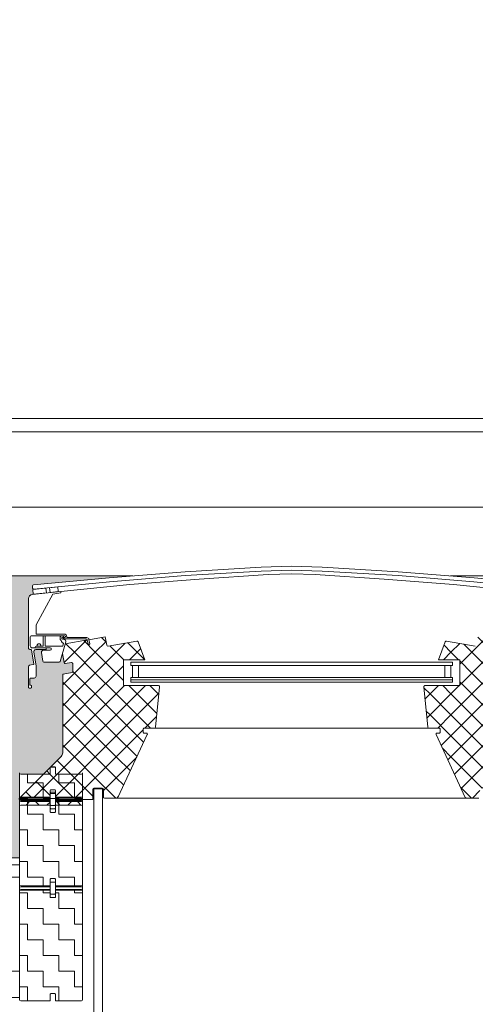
# Model space of a CAD drawing. Header units: metres. Extents: x 1316.5 to 1415.3, y -94.1 to -52.
# Tile 213 of 256: x 1374.1 to 1374.8, y -58.4 to -57. Entities that reach past the tile are written whole.
import ezdxf

# ---------------------------------------------------------------- set-up
doc = ezdxf.new("R2010")
doc.units = ezdxf.units.M
doc.header["$PDMODE"] = 65
doc.linetypes.add('AUSGEZOGEN', pattern=[0])
for name, color, linetype, lineweight in [('XR$11$Ansicht', 1, 'AUSGEZOGEN', 50), ('XR$11$Aufkantung', 4, 'AUSGEZOGEN', 13), ('XR$11$Design', 4, 'AUSGEZOGEN', 13), ('XR$11$Legende', 4, 'AUSGEZOGEN', 13), ('XR$11$Muster', 4, 'AUSGEZOGEN', 13), ('XR$11$Wand', 1, 'AUSGEZOGEN', 50), ('XR$12$Maßlinie 1_50', 7, 'AUSGEZOGEN', 25), ('XR$13$Muster', 4, 'AUSGEZOGEN', 13), ('XR$13$STANDARD_1', 7, 'AUSGEZOGEN', 25)]:
    doc.layers.add(name, color=color, linetype=linetype, lineweight=lineweight)
doc.styles.add('ARIAL', font='arial.ttf')
doc.dimstyles.new('DIMSTYLE_54', dxfattribs={"dimtxt": 0.125, "dimasz": 0.15, "dimexe": 0, "dimexo": 0, "dimgap": 0.0625, "dimtad": 2, "dimrnd": 0.005, "dimzin": 4, "dimdsep": 46, "dimtxsty": 'ARIAL', "dimblk1": 'ALL_ML_KREIS', "dimblk2": 'ALL_ML_KREIS', "dimsah": 1, "dimcen": 0, "dimclrd": 3, "dimclre": 3, "dimclrt": 3, "dimadec": 0, "dimazin": 0, "dimtfac": 1, "dimtdec": 0, "dimtix": 1, "dimtmove": 2, "dimatfit": 3, "dimfxl": 0, "dimtzin": 0, "dimlwd": 0, "dimlwe": 25, "dimarcsym": 0})
pattern_1 = [(0, (0.045, 0.045), (0.0225, 0.0225), [0.0225, -0.0225]), (90, (0.045, 0.045), (-0.0225, 0.0225), [0.0225, -0.0225])]
pattern_2 = [(0, (0.135, 0.135), (0.0675, 0.0675), [0.0675, -0.0675]), (90, (0.135, 0.135), (-0.0675, 0.0675), [0.0675, -0.0675])]

# ---------------------------------------------------------------- blocks, each defined once
blk = doc.blocks.new('MUSTER_3')
at = {"layer": 'XR$11$Muster', "color": 52, "linetype": 'AUSGEZOGEN', "lineweight": 13, "transparency": 33554687}
for p, q in [((1374.78, -57.93), (1374.7999, -57.9101)), ((1374.81, -57.93), (1374.7887, -57.9087)), ((1374.81, -57.93), (1374.8255, -57.9145)), ((1374.84, -57.93), (1374.8243, -57.9143)), ((1374.75, -57.93), (1374.74, -57.92)), ((1374.75, -57.93), (1374.7625, -57.9175)), ((1374.78, -57.93), (1374.7686, -57.9186)), ((1374.84, -57.93), (1374.8476, -57.9224)), ((1374.7391, -57.9409), (1374.75, -57.93)), ((1374.7609, -57.9409), (1374.75, -57.93)), ((1374.7625, -57.9475), (1374.78, -57.93)), ((1374.78, -57.96), (1374.7625, -57.9426)), ((1374.78, -57.96), (1374.81, -57.93)), ((1374.81, -57.96), (1374.78, -57.93)), ((1374.81, -57.96), (1374.84, -57.93)), ((1374.8355, -57.9555), (1374.81, -57.93)), ((1374.849, -57.939), (1374.84, -57.93)), ((1374.75, -57.99), (1374.78, -57.96)), ((1374.78, -57.99), (1374.81, -57.96)), ((1374.81, -57.99), (1374.78, -57.96)), ((1374.81, -57.99), (1374.84, -57.96)), ((1374.84, -57.99), (1374.81, -57.96)), ((1374.8498, -57.9699), (1374.84, -57.96)), ((1374.72, -57.99), (1374.711, -57.9811)), ((1374.72, -57.99), (1374.7319, -57.9781)), ((1374.75, -57.99), (1374.7381, -57.9781)), ((1374.78, -57.99), (1374.7625, -57.9726)), ((1374.84, -57.99), (1374.8498, -57.9802)), ((1374.7127, -57.9973), (1374.72, -57.99)), ((1374.72, -58.02), (1374.75, -57.99)), ((1374.75, -58.02), (1374.72, -57.99)), ((1374.75, -58.02), (1374.78, -57.99)), ((1374.78, -58.02), (1374.75, -57.99)), ((1374.78, -58.02), (1374.81, -57.99)), ((1374.81, -58.02), (1374.78, -57.99)), ((1374.81, -58.02), (1374.84, -57.99)), ((1374.84, -58.02), (1374.81, -57.99)), ((1374.8498, -57.9999), (1374.84, -57.99)), ((1374.84, -58.02), (1374.8498, -58.0102)), ((1374.72, -58.02), (1374.7145, -58.0145)), ((1374.7155, -58.0245), (1374.72, -58.02)), ((1374.75, -58.05), (1374.72, -58.02)), ((1374.7309, -58.0391), (1374.75, -58.02)), ((1374.75, -58.05), (1374.78, -58.02)), ((1374.78, -58.05), (1374.75, -58.02)), ((1374.78, -58.05), (1374.81, -58.02)), ((1374.81, -58.05), (1374.78, -58.02)), ((1374.81, -58.05), (1374.84, -58.02)), ((1374.84, -58.05), (1374.81, -58.02)), ((1374.8498, -58.0299), (1374.84, -58.02)), ((1374.84, -58.05), (1374.8498, -58.0402)), ((1374.736, -58.064), (1374.75, -58.05)), ((1374.75, -58.08), (1374.78, -58.05)), ((1374.78, -58.08), (1374.75, -58.05)), ((1374.78, -58.08), (1374.81, -58.05)), ((1374.81, -58.08), (1374.78, -58.05)), ((1374.81, -58.08), (1374.84, -58.05)), ((1374.84, -58.08), (1374.81, -58.05)), ((1374.8498, -58.0599), (1374.84, -58.05)), ((1374.75, -58.08), (1374.7377, -58.0677)), ((1374.7455, -58.0845), (1374.75, -58.08)), ((1374.78, -58.11), (1374.75, -58.08)), ((1374.755, -58.105), (1374.78, -58.08)), ((1374.78, -58.11), (1374.81, -58.08)), ((1374.81, -58.11), (1374.78, -58.08)), ((1374.81, -58.11), (1374.84, -58.08)), ((1374.84, -58.11), (1374.81, -58.08)), ((1374.84, -58.08), (1374.8498, -58.0702)), ((1374.84, -58.11), (1374.8613, -58.0887)), ((1374.7645, -58.1255), (1374.78, -58.11)), ((1374.7949, -58.1249), (1374.78, -58.11)), ((1374.7951, -58.1249), (1374.81, -58.11)), ((1374.81, -58.14), (1374.84, -58.11)), ((1374.8393, -58.1393), (1374.81, -58.11)), ((1374.8609, -58.131), (1374.84, -58.11)), ((1374.87, -58.11), (1374.8763, -58.1038)), ((1374.8993, -58.1393), (1374.87, -58.11)), ((1374.7793, -58.1393), (1374.7637, -58.1237)), ((1374.8707, -58.1393), (1374.8912, -58.1189)), ((1374.7807, -58.1393), (1374.7915, -58.1285)), ((1374.81, -58.14), (1374.8065, -58.1366)), ((1374.8087, -58.1413), (1374.81, -58.14)), ((1374.8113, -58.1413), (1374.81, -58.14)), ((1374.8693, -58.1393), (1374.8677, -58.1377)), ((1374.9007, -58.1393), (1374.9061, -58.134)), ((1374.8307, -58.1493), (1374.8357, -58.1443)), ((1374.8357, -58.1443), (1374.8387, -58.1413)), ((1374.8443, -58.1443), (1374.8413, -58.1413)), ((1374.8493, -58.1493), (1374.8443, -58.1443)), ((1374.8793, -58.1493), (1374.8743, -58.1443)), ((1374.8957, -58.1443), (1374.8987, -58.1413)), ((1374.9043, -58.1443), (1374.9013, -58.1413))]:
    blk.add_line(p, q, dxfattribs=at)
for points in [[(1374.87, -58.11), (1374.8674, -58.1074), (1374.8674, -58.1074), (1374.865, -58.1051), (1374.865, -58.1051), (1374.84, -58.08)], [(1374.8407, -58.1393), (1374.8666, -58.1134), (1374.8666, -58.1134), (1374.87, -58.11)], [(1374.8601, -58.1499), (1374.8602, -58.1498), (1374.8602, -58.1498), (1374.8607, -58.1493)], [(1374.8677, -58.1423), (1374.868, -58.142), (1374.868, -58.142), (1374.8687, -58.1413)], [(1374.8743, -58.1443), (1374.8724, -58.1424), (1374.8724, -58.1424), (1374.8713, -58.1413)], [(1374.8907, -58.1493), (1374.8956, -58.1444), (1374.8956, -58.1444), (1374.8957, -58.1443)], [(1374.9093, -58.1493), (1374.9052, -58.1452), (1374.9052, -58.1452), (1374.9043, -58.1443)]]:
    blk.add_lwpolyline(points, dxfattribs=at)
blk = doc.blocks.new('MUSTER_5')
at = {"layer": 'XR$11$Muster', "color": 52, "linetype": 'AUSGEZOGEN', "lineweight": 13, "transparency": 33554687}
for p, q in [((1374.21, -57.93), (1374.2272, -57.9128)), ((1374.24, -57.93), (1374.2235, -57.9135)), ((1374.2556, -57.9156), (1374.249, -57.9091)), ((1374.21, -57.93), (1374.1979, -57.9179)), ((1374.24, -57.93), (1374.2554, -57.9146)), ((1374.27, -57.93), (1374.2609, -57.9209)), ((1374.27, -57.93), (1374.2829, -57.9171)), ((1374.3, -57.93), (1374.2865, -57.9165)), ((1374.3, -57.93), (1374.3049, -57.9251)), ((1374.1951, -57.9449), (1374.21, -57.93)), ((1374.21, -57.96), (1374.24, -57.93)), ((1374.24, -57.96), (1374.21, -57.93)), ((1374.24, -57.96), (1374.27, -57.93)), ((1374.27, -57.96), (1374.24, -57.93)), ((1374.2811, -57.9411), (1374.27, -57.93)), ((1374.2891, -57.9409), (1374.3, -57.93)), ((1374.3107, -57.9408), (1374.3, -57.93)), ((1374.27, -57.96), (1374.2805, -57.9495)), ((1374.1932, -57.9768), (1374.21, -57.96)), ((1374.21, -57.96), (1374.2076, -57.9576)), ((1374.21, -57.99), (1374.24, -57.96)), ((1374.24, -57.99), (1374.21, -57.96)), ((1374.24, -57.99), (1374.27, -57.96)), ((1374.27, -57.99), (1374.24, -57.96)), ((1374.2805, -57.9705), (1374.27, -57.96)), ((1374.21, -57.99), (1374.1932, -57.9732)), ((1374.27, -57.99), (1374.2819, -57.9781)), ((1374.3, -57.99), (1374.2881, -57.9781)), ((1374.3, -57.99), (1374.3119, -57.9781)), ((1374.33, -57.99), (1374.3181, -57.9781)), ((1374.1932, -58.0068), (1374.21, -57.99)), ((1374.21, -58.02), (1374.24, -57.99)), ((1374.24, -58.02), (1374.21, -57.99)), ((1374.24, -58.02), (1374.27, -57.99)), ((1374.27, -58.02), (1374.24, -57.99)), ((1374.27, -58.02), (1374.3, -57.99)), ((1374.3, -58.02), (1374.27, -57.99)), ((1374.3, -58.02), (1374.33, -57.99)), ((1374.3282, -58.0182), (1374.3, -57.99)), ((1374.33, -57.99), (1374.3312, -57.9888)), ((1374.331, -57.991), (1374.33, -57.99)), ((1374.21, -58.02), (1374.1932, -58.0032)), ((1374.1932, -58.0368), (1374.21, -58.02)), ((1374.21, -58.05), (1374.24, -58.02)), ((1374.24, -58.05), (1374.21, -58.02)), ((1374.24, -58.05), (1374.27, -58.02)), ((1374.27, -58.05), (1374.24, -58.02)), ((1374.27, -58.05), (1374.3, -58.02)), ((1374.3, -58.05), (1374.27, -58.02)), ((1374.3191, -58.0391), (1374.3, -58.02)), ((1374.3109, -58.0391), (1374.3278, -58.0222)), ((1374.21, -58.05), (1374.1932, -58.0332)), ((1374.3, -58.05), (1374.3088, -58.0412)), ((1374.1932, -58.0668), (1374.21, -58.05)), ((1374.21, -58.08), (1374.24, -58.05)), ((1374.24, -58.08), (1374.21, -58.05)), ((1374.24, -58.08), (1374.27, -58.05)), ((1374.27, -58.08), (1374.24, -58.05)), ((1374.27, -58.08), (1374.3, -58.05)), ((1374.2998, -58.0798), (1374.27, -58.05)), ((1374.3093, -58.0593), (1374.3, -58.05)), ((1374.21, -58.08), (1374.1932, -58.0632)), ((1374.18, -58.11), (1374.21, -58.08)), ((1374.21, -58.11), (1374.24, -58.08)), ((1374.24, -58.11), (1374.21, -58.08)), ((1374.24, -58.11), (1374.27, -58.08)), ((1374.27, -58.11), (1374.24, -58.08)), ((1374.2903, -58.1003), (1374.27, -58.08)), ((1374.27, -58.11), (1374.2994, -58.0806)), ((1374.21, -58.11), (1374.1853, -58.0853)), ((1374.1748, -58.1049), (1374.1703, -58.1003)), ((1374.2093, -58.1393), (1374.18, -58.11)), ((1374.1828, -58.1372), (1374.21, -58.11)), ((1374.2365, -58.1366), (1374.21, -58.11)), ((1374.2107, -58.1393), (1374.24, -58.11)), ((1374.2693, -58.1393), (1374.24, -58.11)), ((1374.2515, -58.1285), (1374.27, -58.11)), ((1374.2808, -58.1208), (1374.27, -58.11)), ((1374.1754, -58.1354), (1374.1554, -58.1154)), ((1374.1493, -58.1393), (1374.1405, -58.1305)), ((1374.2707, -58.1393), (1374.2734, -58.1366)), ((1374.1457, -58.1443), (1374.1487, -58.1413)), ((1374.1593, -58.1493), (1374.1543, -58.1443)), ((1374.1707, -58.1493), (1374.1752, -58.1449)), ((1374.1843, -58.1443), (1374.1828, -58.1428)), ((1374.1893, -58.1493), (1374.1843, -58.1443)), ((1374.2007, -58.1493), (1374.2057, -58.1443)), ((1374.2143, -58.1443), (1374.2113, -58.1413))]:
    blk.add_line(p, q, dxfattribs=at)
for points in [[(1374.1507, -58.1393), (1374.176, -58.114), (1374.176, -58.114), (1374.18, -58.11)], [(1374.18, -58.11), (1374.175, -58.1051), (1374.175, -58.1051)], [(1374.1407, -58.1493), (1374.1416, -58.1484), (1374.1416, -58.1484), (1374.1457, -58.1443), (1374.1457, -58.1443), (1374.1457, -58.1443)], [(1374.1543, -58.1443), (1374.1535, -58.1435), (1374.1535, -58.1435), (1374.1513, -58.1413)], [(1374.2057, -58.1443), (1374.2057, -58.1443), (1374.2057, -58.1443), (1374.2087, -58.1413)], [(1374.2193, -58.1493), (1374.2152, -58.1452), (1374.2152, -58.1452), (1374.2143, -58.1443)]]:
    blk.add_lwpolyline(points, dxfattribs=at)
blk = doc.blocks.new('ALL_ML_KREIS')
at = {"color": 0, "linetype": 'ByBlock', "lineweight": -2}
for p, q in [((0, -0.5), (0, 0.5)), ((-1, 0), (0.5, 0))]:
    blk.add_line(p, q, dxfattribs=at)
blk.add_circle((0, 0), 0.15, dxfattribs=at)
blk = doc.blocks.new('*D765')
at = {"layer": 'DEFPOINTS', "color": 3, "linetype": 'AUSGEZOGEN', "lineweight": 25, "transparency": 33554687}
for p in [(1361.1501, -55.5733), (1388.4801, -60.4577), (1361.1501, -64.661)]:
    blk.add_point(p, dxfattribs=at)
at = {"layer": 'XR$12$Maßlinie 1_50', "color": 3, "linetype": 'AUSGEZOGEN', "lineweight": -2, "transparency": 33554687}
for p, q in [((1361.1501, -64.361), (1361.1501, -64.661)), ((1388.4801, -64.361), (1388.4801, -64.661)), ((1361.1501, -64.661), (1388.4801, -64.661))]:
    blk.add_line(p, q, dxfattribs=at)
at = {"layer": 'XR$12$Maßlinie 1_50', "color": 3, "linetype": 'AUSGEZOGEN', "lineweight": 25, "transparency": 33554687, "xscale": 0.15, "yscale": 0.15, "zscale": 0.15, "rotation": 180}
blk.add_blockref('ALL_ML_KREIS', (1361.1501, -64.661), dxfattribs=at)
at = {"layer": 'XR$12$Maßlinie 1_50', "color": 3, "linetype": 'AUSGEZOGEN', "lineweight": 25, "transparency": 33554687, "xscale": 0.15, "yscale": 0.15, "zscale": 0.15}
blk.add_blockref('ALL_ML_KREIS', (1388.4801, -64.661), dxfattribs=at)
at = {"layer": 'XR$12$Maßlinie 1_50', "color": 3, "linetype": 'AUSGEZOGEN', "lineweight": 25, "transparency": 33554687, "insert": (1374.8194, -64.5463), "char_height": 0.125, "width": 0.625, "attachment_point": 5, "style": 'ARIAL'}
blk.add_mtext('\\A1;{\\A1;{27.33\\H0.082500;\\S^ ;}}', dxfattribs=at)
blk = doc.blocks.new('*D779')
at = {"layer": 'DEFPOINTS', "color": 3, "linetype": 'AUSGEZOGEN', "lineweight": 25, "transparency": 33554687}
for p in [(1377.9901, -58.286), (1373.2301, -58.6371), (1373.2301, -64.0607)]:
    blk.add_point(p, dxfattribs=at)
at = {"layer": 'XR$12$Maßlinie 1_50', "color": 3, "linetype": 'AUSGEZOGEN', "lineweight": -2, "transparency": 33554687}
for p, q in [((1373.2301, -63.7607), (1373.2301, -64.0607)), ((1377.9901, -63.7607), (1377.9901, -64.0607)), ((1373.2301, -64.0607), (1377.9901, -64.0607))]:
    blk.add_line(p, q, dxfattribs=at)
at = {"layer": 'XR$12$Maßlinie 1_50', "color": 3, "linetype": 'AUSGEZOGEN', "lineweight": 25, "transparency": 33554687, "xscale": 0.15, "yscale": 0.15, "zscale": 0.15, "rotation": 180}
blk.add_blockref('ALL_ML_KREIS', (1373.2301, -64.0607), dxfattribs=at)
at = {"layer": 'XR$12$Maßlinie 1_50', "color": 3, "linetype": 'AUSGEZOGEN', "lineweight": 25, "transparency": 33554687, "xscale": 0.15, "yscale": 0.15, "zscale": 0.15}
blk.add_blockref('ALL_ML_KREIS', (1377.9901, -64.0607), dxfattribs=at)
at = {"layer": 'XR$12$Maßlinie 1_50', "color": 3, "linetype": 'AUSGEZOGEN', "lineweight": 25, "transparency": 33554687, "insert": (1375.6192, -63.9461), "char_height": 0.125, "width": 0.5, "attachment_point": 5, "style": 'ARIAL'}
blk.add_mtext('\\A1;{\\A1;{4.76\\H0.082500;\\S^ ;}}', dxfattribs=at)

msp = doc.modelspace()

# ---------------------------------------------------------------- hatches: boundary and pattern name
at = {"layer": 'XR$11$Muster', "linetype": 'AUSGEZOGEN', "lineweight": 13, "transparency": 33554687}
h = msp.add_hatch(dxfattribs=at)
h.set_pattern_fill('MUSTER', color=4, scale=0.0225, style=0, pattern_type=2)
h.set_pattern_definition(pattern_1)
h.paths.add_polyline_path([(1374.1761, -58.1547), (1374.1821, -58.1547), (1374.1828, -58.1539), (1374.1828, -58.145), (1374.1836, -58.1443), (1374.22, -58.1443), (1374.2215, -58.1458), (1374.2215, -58.1036), (1374.22, -58.1051), (1374.1836, -58.1051), (1374.1828, -58.1043), (1374.1828, -58.0954), (1374.1821, -58.0946), (1374.1761, -58.0946), (1374.1754, -58.0954), (1374.1754, -58.1043), (1374.1746, -58.1051), (1374.133, -58.1051), (1374.1315, -58.1036), (1374.1315, -58.1458), (1374.133, -58.1443), (1374.1746, -58.1443), (1374.1754, -58.145), (1374.1754, -58.1539)], flags=0)
h = msp.add_hatch(dxfattribs=at)
h.set_pattern_fill('MUSTER', color=4, scale=0.0225, style=0, pattern_type=2)
h.set_pattern_definition(pattern_1)
h.paths.add_polyline_path([(1374.1836, -58.1064), (1374.1828, -58.1072), (1374.1828, -58.1161), (1374.1821, -58.1169), (1374.1761, -58.1169), (1374.1754, -58.1161), (1374.1754, -58.1072), (1374.1746, -58.1064), (1374.133, -58.1064), (1374.1315, -58.1079), (1374.1315, -58.2636), (1374.133, -58.2651), (1374.1746, -58.2651), (1374.1754, -58.2643), (1374.1754, -58.2554), (1374.1761, -58.2546), (1374.1821, -58.2546), (1374.1828, -58.2554), (1374.1828, -58.2643), (1374.1836, -58.2651), (1374.22, -58.2651), (1374.2215, -58.2636), (1374.2215, -58.1079), (1374.22, -58.1064)], flags=0)
h = msp.add_hatch(dxfattribs=at)
h.set_pattern_fill('MUSTER', color=4, scale=0.0225, style=0, pattern_type=2)
h.set_pattern_definition(pattern_1)
h.paths.add_polyline_path([(1374.1761, -58.2819), (1374.1754, -58.2811), (1374.1754, -58.2722), (1374.1746, -58.2714), (1374.133, -58.2714), (1374.1315, -58.2729), (1374.1315, -58.4286), (1374.133, -58.4301), (1374.1746, -58.4301), (1374.1754, -58.4293), (1374.1754, -58.4204), (1374.1761, -58.4196), (1374.1821, -58.4196), (1374.1828, -58.4204), (1374.1828, -58.4293), (1374.1836, -58.4301), (1374.22, -58.4301), (1374.2215, -58.4286), (1374.2215, -58.2729), (1374.22, -58.2714), (1374.1836, -58.2714), (1374.1828, -58.2722), (1374.1828, -58.2811), (1374.1821, -58.2819)], flags=0)
at = {"layer": 'XR$13$Muster', "linetype": 'AUSGEZOGEN', "lineweight": 13, "transparency": 33554687}
h = msp.add_hatch(dxfattribs=at)
h.set_pattern_fill('MUSTER', color=52, scale=0.0675, style=0, pattern_type=2)
h.set_pattern_definition(pattern_2)
h.paths.add_polyline_path([(1374.131, -58.14), (1374.1315, -58.1413), (1374.1315, -58.1395)], flags=0)
h = msp.add_hatch(dxfattribs=at)
h.set_pattern_fill('MUSTER', color=52, scale=0.0675, style=0, pattern_type=2)
h.set_pattern_definition(pattern_2)
h.paths.add_polyline_path([(1372.2376, -58.2451), (1374.1315, -58.2451), (1374.1315, -58.2347), (1372.2376, -58.2347)], flags=0)
h = msp.add_hatch(dxfattribs=at)
h.set_pattern_fill('MUSTER', color=52, scale=0.0675, style=0, pattern_type=2)
h.set_pattern_definition(pattern_2)
h.paths.add_polyline_path([(1372.2376, -58.4251), (1374.1315, -58.4251), (1374.1315, -58.2451), (1372.2376, -58.2451)], flags=0)
at = {"layer": 'XR$13$STANDARD_1', "linetype": 'AUSGEZOGEN', "lineweight": 25, "transparency": 33554687}
h = msp.add_hatch(color=7, dxfattribs=at)
h.set_gradient(color1=(122, 122, 122), color2=(171, 171, 171), rotation=90, one_color=1)
h.paths.add_polyline_path([(1370.8702, -57.9672), (1370.8702, -57.9509), (1370.8719, -57.9489), (1370.8782, -57.9477), (1370.8746, -57.9265), (1370.8702, -57.9265), (1370.8702, -57.8532), (1370.8771, -57.8456), (1370.8766, -57.8385), (1370.8762, -57.8382), (1370.8762, -57.8352), (1370.8894, -57.8207), (1361.5051, -57.8207), (1361.5051, -58.2247), (1362.4801, -58.2247), (1362.4801, -58.2251), (1370.8576, -58.2251), (1370.8576, -58.1051), (1370.8916, -58.1051), (1370.8955, -58.1011), (1370.9171, -58.0795), (1370.9193, -58.0742), (1370.9193, -57.9625), (1370.92, -57.9617), (1370.9337, -57.9592), (1370.9316, -57.945), (1370.923, -57.9463), (1370.9171, -57.9422), (1370.9142, -57.9444), (1370.8921, -57.9444), (1370.8811, -57.9347), (1370.8811, -57.9647), (1370.8786, -57.9672), (1370.8702, -57.9672), (1372.176, -57.9625), (1372.176, -58.0742), (1372.1782, -58.0795), (1372.1998, -58.1011), (1372.2036, -58.1051), (1372.2376, -58.1051), (1372.2376, -58.2251), (1374.1315, -58.2251), (1374.1315, -58.1413), (1374.131, -58.14), (1374.1315, -58.1395), (1374.1315, -58.1051), (1374.1655, -58.1051), (1374.1694, -58.1011), (1374.191, -58.0795), (1374.1921, -58.0781), (1374.1923, -58.0777), (1374.1928, -58.0765), (1374.193, -58.076), (1374.1932, -58.0742), (1374.1932, -57.9625), (1374.1938, -57.9617), (1374.2076, -57.9592), (1374.2076, -57.9447), (1374.1969, -57.9463), (1374.1952, -57.9451), (1374.1927, -57.932), (1374.1895, -57.9433), (1374.1881, -57.9444), (1374.166, -57.9444), (1374.1645, -57.9431), (1374.1629, -57.9304), (1374.1663, -57.9265), (1374.1546, -57.9265), (1374.1533, -57.9268), (1374.1523, -57.9276), (1374.1517, -57.9287), (1374.1516, -57.93), (1374.155, -57.9498), (1374.155, -57.9647), (1374.1525, -57.9672), (1374.1461, -57.9672), (1374.1461, -57.9776), (1374.1476, -57.9776), (1374.1486, -57.9786), (1374.1486, -57.9806), (1374.1476, -57.9816), (1374.1451, -57.9816), (1374.1441, -57.9806), (1374.1441, -57.9509), (1374.1458, -57.9489), (1374.1521, -57.9477), (1374.152, -57.9468), (1374.1486, -57.9271), (1374.1485, -57.9265), (1374.1471, -57.9265), (1374.1441, -57.9235), (1374.1441, -57.8532), (1374.1495, -57.8472), (1374.1511, -57.847), (1374.1506, -57.8402), (1374.1521, -57.84), (1374.1501, -57.8382), (1374.1501, -57.8352), (1374.1514, -57.8337), (1374.2597, -57.8233), (1374.2937, -57.8207), (1372.0755, -57.8207), (1372.1095, -57.8233), (1372.2178, -57.8337), (1372.2191, -57.8352), (1372.2191, -57.8382), (1372.2171, -57.84), (1372.2186, -57.8402), (1372.2181, -57.847), (1372.2197, -57.8472), (1372.2251, -57.8532), (1372.2251, -57.9235), (1372.2221, -57.9265), (1372.2207, -57.9265), (1372.2206, -57.9271), (1372.2172, -57.9468), (1372.2171, -57.9477), (1372.2234, -57.9489), (1372.2251, -57.9509), (1372.2251, -57.9806), (1372.2241, -57.9816), (1372.2216, -57.9816), (1372.2206, -57.9806), (1372.2206, -57.9786), (1372.2216, -57.9776), (1372.2231, -57.9776), (1372.2231, -57.9672), (1372.2167, -57.9672), (1372.2142, -57.9647), (1372.2142, -57.9498), (1372.2175, -57.93), (1372.2175, -57.9287), (1372.2169, -57.9276), (1372.2158, -57.9268), (1372.2146, -57.9265), (1372.2029, -57.9265), (1372.2063, -57.9304), (1372.2046, -57.9431), (1372.2032, -57.9444), (1372.1811, -57.9444), (1372.1797, -57.9433), (1372.1765, -57.932), (1372.174, -57.9451), (1372.1723, -57.9463), (1372.1616, -57.9447), (1372.1616, -57.9592), (1372.1753, -57.9617), (1372.176, -57.9625), (1376.722, -57.9265), (1376.7103, -57.9265), (1376.7137, -57.9304), (1376.7121, -57.9431), (1376.7106, -57.9444), (1376.6886, -57.9444), (1376.6824, -57.9398), (1376.6815, -57.9451), (1376.6798, -57.9463), (1376.669, -57.9447), (1376.669, -57.9543), (1376.6681, -57.959), (1376.6828, -57.9617), (1376.6834, -57.9625), (1376.6834, -58.0742), (1376.6856, -58.0795), (1376.7072, -58.1011), (1376.7111, -58.1051), (1376.7451, -58.1051), (1376.7451, -58.2251), (1388.1496, -58.2251), (1388.1496, -57.8207), (1376.5895, -57.8207), (1376.7252, -57.8337), (1376.7266, -57.8352), (1376.7266, -57.8382), (1376.7245, -57.84), (1376.7261, -57.8402), (1376.7257, -57.8456), (1376.7256, -57.847), (1376.7271, -57.8472), (1376.7325, -57.8532), (1376.7325, -57.9235), (1376.7295, -57.9265), (1376.7281, -57.9265), (1376.7278, -57.9282), (1376.7245, -57.9477), (1376.7309, -57.9489), (1376.7325, -57.9509), (1376.7325, -57.9672), (1376.7241, -57.9672), (1376.7216, -57.9647), (1376.7216, -57.9498), (1376.725, -57.93), (1376.722, -57.9265), (1375.9777, -57.9806), (1375.9777, -57.9741), (1375.9821, -57.9786), (1375.9821, -57.9806), (1375.9811, -57.9816), (1375.9787, -57.9816), (1375.9777, -57.9806), (1374.899, -57.9741), (1374.899, -57.9806), (1374.898, -57.9816), (1374.8955, -57.9816), (1374.8945, -57.9806), (1374.8945, -57.9786), (1374.899, -57.9741), (1374.9059, -57.9672), (1374.899, -57.9741), (1374.899, -57.9672), (1374.9059, -57.9672), (1375.9777, -57.9672), (1375.9777, -57.9741), (1375.9707, -57.9672), (1375.9777, -57.9672), (1374.8905, -57.9672), (1374.888, -57.9647), (1374.888, -57.9347), (1374.877, -57.9444), (1374.855, -57.9444), (1374.8521, -57.9422), (1374.8462, -57.9463), (1374.8372, -57.945), (1374.8346, -57.959), (1374.8492, -57.9617), (1374.8498, -57.9625), (1374.8498, -58.0742), (1374.852, -58.0795), (1374.8737, -58.1011), (1374.8775, -58.1051), (1374.9115, -58.1051), (1374.9115, -58.2251), (1375.9651, -58.2251), (1375.9651, -58.1051), (1375.9991, -58.1051), (1376.003, -58.1011), (1376.0246, -58.0795), (1376.0268, -58.0742), (1376.0268, -57.9625), (1376.0274, -57.9617), (1376.0412, -57.9592), (1376.039, -57.945), (1376.0304, -57.9463), (1376.0245, -57.9422), (1376.0216, -57.9444), (1375.9996, -57.9444), (1375.9886, -57.9347), (1375.9886, -57.9647), (1375.9861, -57.9672), (1375.9777, -57.9672), (1375.9777, -57.9509), (1375.9793, -57.9489), (1375.9857, -57.9477), (1375.982, -57.9265), (1375.9777, -57.9265), (1375.9777, -57.8532), (1375.9845, -57.8456), (1375.984, -57.8385), (1375.9836, -57.8382), (1375.9836, -57.8352), (1375.9968, -57.8207), (1374.8798, -57.8207), (1374.893, -57.8352), (1374.893, -57.8382), (1374.8926, -57.8385), (1374.8921, -57.8456), (1374.899, -57.8532), (1374.899, -57.9235), (1374.8943, -57.9282), (1374.891, -57.9477), (1374.8973, -57.9489), (1374.899, -57.9509), (1374.899, -57.9672), (1374.8905, -57.9672), (1370.8702, -57.9806), (1370.8702, -57.9741), (1370.8747, -57.9786), (1370.8747, -57.9806), (1370.8737, -57.9816), (1370.8712, -57.9816), (1370.8702, -57.9806), (1370.8633, -57.9672), (1370.8702, -57.9672), (1370.8702, -57.9741), (1370.8633, -57.9672), (1376.728, -57.9786), (1376.729, -57.9776), (1376.7305, -57.9776), (1376.7305, -57.9761), (1376.7325, -57.9741), (1376.7325, -57.9806), (1376.7315, -57.9816), (1376.729, -57.9816), (1376.728, -57.9806), (1376.728, -57.9786), (1370.8633, -57.9672), (1370.8702, -57.9806), (1374.8905, -57.9672), (1375.9777, -57.9672), (1374.9059, -57.9672), (1374.899, -57.9741), (1375.9777, -57.9806), (1376.722, -57.9265), (1372.176, -57.9625)], flags=0)

# ---------------------------------------------------------------- linework, layer by layer
at = {"layer": 'XR$11$Ansicht', "color": 3, "linetype": 'AUSGEZOGEN', "lineweight": 13, "transparency": 33554687}
msp.add_line((1374.238, -58.1258), (1374.238, -59.1851), dxfattribs=at)
at = {"layer": 'XR$11$Aufkantung', "color": 4, "linetype": 'AUSGEZOGEN', "lineweight": 13, "transparency": 33554687}
for p, q in [((1361.6416, -57.5951), (1388.6901, -57.5951)), ((1361.5051, -57.6143), (1388.1101, -57.6143)), ((1388.1101, -57.7222), (1361.5051, -57.7222))]:
    msp.add_line(p, q, dxfattribs=at)
at = {"layer": 'XR$11$Design', "color": 3, "linetype": 'AUSGEZOGEN', "lineweight": 13, "transparency": 33554687}
for p, q in [((1372.2376, -58.2251), (1374.1315, -58.2251)), ((1372.2376, -58.2351), (1374.1315, -58.2351)), ((1372.1476, -58.4251), (1374.1315, -58.4251))]:
    msp.add_line(p, q, dxfattribs=at)
at = {"layer": 'XR$11$Legende', "color": 6, "linetype": 'AUSGEZOGEN', "lineweight": 13, "transparency": 33554687}
for p, q in [((1374.1495, -57.8472), (1374.1907, -57.8431)), ((1374.1501, -57.8352), (1374.1501, -57.8382)), ((1374.1907, -57.8431), (1374.1907, -57.8452)), ((1374.1441, -57.9235), (1374.1441, -57.8532)), ((1374.1552, -57.8909), (1374.1793, -57.8467)), ((1374.1907, -57.8452), (1374.1793, -57.8467)), ((1374.155, -57.8916), (1374.155, -57.9034)), ((1374.1466, -57.9082), (1374.1466, -57.921)), ((1374.1962, -57.9067), (1374.1481, -57.9067)), ((1374.1558, -57.9042), (1374.1954, -57.9042)), ((1374.1896, -57.9113), (1374.1896, -57.9088)), ((1374.1912, -57.9134), (1374.1916, -57.9142)), ((1374.1922, -57.9092), (1374.1927, -57.9087)), ((1374.1922, -57.9092), (1374.1922, -57.9111)), ((1374.1927, -57.9116), (1374.1922, -57.9111)), ((1374.1942, -57.9087), (1374.1927, -57.9087)), ((1374.1927, -57.9116), (1374.1946, -57.9116)), ((1374.1947, -57.9096), (1374.1947, -57.9092)), ((1374.1947, -57.9092), (1374.1962, -57.9092)), ((1374.1962, -57.9067), (1374.1972, -57.9072)), ((1374.1972, -57.9087), (1374.1962, -57.9092)), ((1374.227, -57.9111), (1374.1962, -57.9111)), ((1374.2286, -57.9126), (1374.1967, -57.9181)), ((1374.1972, -57.9087), (1374.1972, -57.9072)), ((1374.1992, -57.9079), (1374.1992, -57.9087)), ((1374.1997, -57.9092), (1374.1992, -57.9087)), ((1374.1997, -57.9092), (1374.2279, -57.9092)), ((1374.2299, -57.9186), (1374.2285, -57.9123)), ((1374.2309, -57.9117), (1374.2319, -57.9181)), ((1374.2996, -57.9142), (1374.2582, -57.9214)), ((1374.7435, -57.9142), (1374.7849, -57.9214)), ((1374.1479, -57.9265), (1374.1471, -57.9265)), ((1374.152, -57.9468), (1374.1486, -57.9271)), ((1374.1496, -57.924), (1374.1684, -57.924)), ((1374.1684, -57.9265), (1374.1546, -57.9265)), ((1374.1754, -57.924), (1374.155, -57.924)), ((1374.1564, -57.9207), (1374.1564, -57.9216)), ((1374.1619, -57.9207), (1374.1619, -57.9216)), ((1374.1659, -57.927), (1374.1754, -57.927)), ((1374.1975, -57.9155), (1374.1895, -57.9433)), ((1374.1932, -57.921), (1374.1942, -57.9176)), ((1374.1936, -57.9169), (1374.1942, -57.9176)), ((1374.1516, -57.93), (1374.155, -57.9498)), ((1374.1645, -57.9431), (1374.1629, -57.9304)), ((1374.1927, -57.932), (1374.1952, -57.9451)), ((1374.2805, -57.9774), (1374.2805, -57.9417)), ((1374.7625, -57.9774), (1374.7625, -57.9417)), ((1374.1441, -57.9806), (1374.1441, -57.9509)), ((1374.1458, -57.9489), (1374.1511, -57.9479)), ((1374.155, -57.9498), (1374.155, -57.9647)), ((1374.1881, -57.9444), (1374.166, -57.9444)), ((1374.1969, -57.9463), (1374.2059, -57.945)), ((1374.2076, -57.9465), (1374.2076, -57.9585)), ((1374.2934, -57.9493), (1374.2934, -57.9662)), ((1374.3019, -57.9662), (1374.3019, -57.9493)), ((1374.7412, -57.9662), (1374.7412, -57.9493)), ((1374.7496, -57.9493), (1374.7496, -57.9662)), ((1374.1461, -57.9682), (1374.1461, -57.9776)), ((1374.1525, -57.9672), (1374.1471, -57.9672)), ((1374.1932, -57.9625), (1374.1932, -58.0742)), ((1374.207, -57.9593), (1374.1938, -57.9617)), ((1374.291, -57.9697), (1374.3215, -57.9697)), ((1374.7521, -57.9697), (1374.3215, -57.9697)), ((1374.1476, -57.9816), (1374.1451, -57.9816)), ((1374.1461, -57.9776), (1374.1476, -57.9776)), ((1374.1486, -57.9786), (1374.1486, -57.9806)), ((1374.3307, -57.9781), (1374.2813, -57.9781)), ((1374.3217, -57.9781), (1374.3172, -57.9781)), ((1374.3262, -58.0378), (1374.3322, -57.9798)), ((1374.7169, -58.0378), (1374.7109, -57.9798)), ((1374.7124, -57.9781), (1374.7618, -57.9781)), ((1374.7214, -57.9781), (1374.7258, -57.9781)), ((1374.3088, -58.0453), (1374.3088, -58.0399)), ((1374.3096, -58.0391), (1374.3247, -58.0391)), ((1374.3215, -58.0391), (1374.7189, -58.0391)), ((1374.3215, -58.0391), (1374.3242, -58.0391)), ((1374.7335, -58.0391), (1374.7184, -58.0391)), ((1374.7343, -58.0453), (1374.7343, -58.0399)), ((1374.2725, -58.1385), (1374.3144, -58.0482)), ((1374.3131, -58.0461), (1374.3096, -58.0461)), ((1374.7705, -58.1385), (1374.7286, -58.0482)), ((1374.73, -58.0461), (1374.7335, -58.0461)), ((1374.1754, -58.1043), (1374.1754, -58.0954)), ((1374.1754, -58.1043), (1374.1754, -58.0954)), ((1374.1761, -58.0946), (1374.1821, -58.0946)), ((1374.1761, -58.0946), (1374.1821, -58.0946)), ((1374.1828, -58.0954), (1374.1828, -58.1043)), ((1374.1828, -58.0954), (1374.1828, -58.1043)), ((1374.1315, -58.1029), (1374.1315, -58.2636)), ((1374.1315, -58.1458), (1374.1315, -58.1036)), ((1374.1315, -58.1408), (1374.1315, -58.1036)), ((1374.1315, -58.1079), (1374.1315, -58.2686)), ((1374.133, -58.1051), (1374.1746, -58.1051)), ((1374.133, -58.1051), (1374.1746, -58.1051)), ((1374.1836, -58.1051), (1374.22, -58.1051)), ((1374.1836, -58.1051), (1374.22, -58.1051)), ((1374.2215, -58.1029), (1374.2215, -58.2636)), ((1374.2215, -58.1458), (1374.2215, -58.1036)), ((1374.2215, -58.1408), (1374.2215, -58.1036)), ((1374.2215, -58.2686), (1374.2215, -58.1079)), ((1374.238, -58.1249), (1374.25, -58.1249)), ((1374.1315, -58.1458), (1374.1315, -58.1364)), ((1374.133, -58.1379), (1374.1746, -58.1379)), ((1374.133, -58.1393), (1374.1746, -58.1393)), ((1374.1754, -58.1372), (1374.1754, -58.1282)), ((1374.1754, -58.1406), (1374.1754, -58.1316)), ((1374.1754, -58.1422), (1374.1754, -58.1332)), ((1374.1754, -58.14), (1374.1754, -58.1489)), ((1374.1761, -58.1275), (1374.1821, -58.1275)), ((1374.1761, -58.1309), (1374.1821, -58.1309)), ((1374.1761, -58.1325), (1374.1821, -58.1325)), ((1374.1828, -58.1282), (1374.1828, -58.1372)), ((1374.1828, -58.1316), (1374.1828, -58.1406)), ((1374.1828, -58.1332), (1374.1828, -58.1422)), ((1374.1828, -58.1489), (1374.1828, -58.14)), ((1374.1836, -58.1379), (1374.22, -58.1379)), ((1374.1836, -58.1393), (1374.22, -58.1393)), ((1374.2215, -58.1458), (1374.2215, -58.1364)), ((1374.2515, -58.1264), (1374.2515, -58.1378)), ((1374.253, -58.1393), (1374.2712, -58.1393)), ((1374.2721, -58.1393), (1374.773, -58.1393)), ((1374.79, -58.1393), (1374.7719, -58.1393)), ((1374.1315, -58.1413), (1374.1746, -58.1413)), ((1374.1315, -58.1508), (1374.1315, -58.1414)), ((1374.133, -58.1429), (1374.1746, -58.1429)), ((1374.133, -58.1443), (1374.1746, -58.1443)), ((1374.133, -58.1443), (1374.1746, -58.1443)), ((1374.133, -58.1493), (1374.1746, -58.1493)), ((1374.1754, -58.145), (1374.1754, -58.1539)), ((1374.1754, -58.1451), (1374.1754, -58.154)), ((1374.1754, -58.1501), (1374.1754, -58.159)), ((1374.1761, -58.1497), (1374.1821, -58.1497)), ((1374.1828, -58.1539), (1374.1828, -58.145)), ((1374.1828, -58.154), (1374.1828, -58.1451)), ((1374.1828, -58.159), (1374.1828, -58.1501)), ((1374.1836, -58.1429), (1374.22, -58.1429)), ((1374.1836, -58.1443), (1374.22, -58.1443)), ((1374.1836, -58.1443), (1374.22, -58.1443)), ((1374.1836, -58.1493), (1374.22, -58.1493)), ((1374.2215, -58.1414), (1374.2215, -58.1508)), ((1374.235, -58.1413), (1374.228, -58.1413)), ((1374.1761, -58.1547), (1374.1821, -58.1547)), ((1374.1761, -58.1547), (1374.1821, -58.1547)), ((1374.1761, -58.1597), (1374.1821, -58.1597)), ((1374.133, -58.2651), (1374.1746, -58.2651)), ((1374.133, -58.2664), (1374.1746, -58.2664)), ((1374.1754, -58.2643), (1374.1754, -58.2554)), ((1374.1754, -58.2693), (1374.1754, -58.2604)), ((1374.1754, -58.2672), (1374.1754, -58.2761)), ((1374.1761, -58.2546), (1374.1821, -58.2546)), ((1374.1761, -58.2596), (1374.1821, -58.2596)), ((1374.1828, -58.2554), (1374.1828, -58.2643)), ((1374.1828, -58.2604), (1374.1828, -58.2693)), ((1374.1828, -58.2761), (1374.1828, -58.2672)), ((1374.1836, -58.2651), (1374.22, -58.2651)), ((1374.1836, -58.2664), (1374.22, -58.2664)), ((1374.1315, -58.2679), (1374.1315, -58.4286)), ((1374.1315, -58.2729), (1374.1315, -58.4286)), ((1374.133, -58.2701), (1374.1746, -58.2701)), ((1374.133, -58.2714), (1374.1746, -58.2714)), ((1374.1754, -58.2722), (1374.1754, -58.2811)), ((1374.1761, -58.2769), (1374.1821, -58.2769)), ((1374.1828, -58.2811), (1374.1828, -58.2722)), ((1374.1836, -58.2701), (1374.22, -58.2701)), ((1374.1836, -58.2714), (1374.22, -58.2714)), ((1374.2215, -58.2679), (1374.2215, -58.4286)), ((1374.2215, -58.2729), (1374.2215, -58.4286)), ((1374.1761, -58.2819), (1374.1821, -58.2819)), ((1374.1754, -58.4293), (1374.1754, -58.4204)), ((1374.1754, -58.4293), (1374.1754, -58.4204)), ((1374.1761, -58.4196), (1374.1821, -58.4196)), ((1374.1761, -58.4196), (1374.1821, -58.4196)), ((1374.1828, -58.4204), (1374.1828, -58.4293)), ((1374.1828, -58.4204), (1374.1828, -58.4293)), ((1374.133, -58.4301), (1374.1746, -58.4301)), ((1374.133, -58.4301), (1374.1746, -58.4301)), ((1374.1836, -58.4301), (1374.22, -58.4301)), ((1374.1836, -58.4301), (1374.22, -58.4301))]:
    msp.add_line(p, q, dxfattribs=at)
at = {"layer": 'XR$11$Legende', "color": 4, "linetype": 'AUSGEZOGEN', "lineweight": 13, "transparency": 33554687}
for q in [(1374.238, -58.1258), (1374.2505, -59.1851)]:
    msp.add_line((1374.2505, -58.1258), q, dxfattribs=at)
at = {"layer": 'XR$11$Legende', "color": 6, "linetype": 'AUSGEZOGEN', "lineweight": 13, "transparency": 33554687}
for points in [[(1374.1514, -57.8337), (1374.2597, -57.8233), (1374.3688, -57.8149), (1374.478, -57.808), (1374.5215, -57.8066)], [(1374.1517, -57.8397), (1374.2602, -57.8293), (1374.3688, -57.8204), (1374.478, -57.8139), (1374.5215, -57.8125)], [(1374.8916, -57.8337), (1374.7834, -57.8233), (1374.6742, -57.8149), (1374.5651, -57.808), (1374.5215, -57.8066)], [(1374.8914, -57.8397), (1374.7829, -57.8293), (1374.6742, -57.8204), (1374.5651, -57.8139), (1374.5215, -57.8125)], [(1374.1907, -57.8432), (1374.2895, -57.8333), (1374.3887, -57.8253), (1374.4879, -57.8189), (1374.5215, -57.8177)], [(1374.8523, -57.8432), (1374.7536, -57.8333), (1374.6544, -57.8253), (1374.5552, -57.8189), (1374.5215, -57.8177)], [(1374.155, -57.9216), (1374.165, -57.9216), (1374.165, -57.9067)], [(1374.1679, -57.9067), (1374.1679, -57.9216), (1374.1925, -57.9216)], [(1374.1896, -57.9088), (1374.1897, -57.9083), (1374.1898, -57.9079), (1374.19, -57.9075), (1374.1903, -57.9072), (1374.1906, -57.9069), (1374.191, -57.9067), (1374.1912, -57.9067)], [(1374.1912, -57.9134), (1374.1909, -57.9133), (1374.1906, -57.9131), (1374.1903, -57.9129), (1374.1901, -57.9126), (1374.1899, -57.9123), (1374.1898, -57.912), (1374.1897, -57.9116), (1374.1896, -57.9113)], [(1374.1936, -57.9169), (1374.1932, -57.9167), (1374.1928, -57.9165), (1374.1925, -57.9162), (1374.1922, -57.9159), (1374.1919, -57.9155), (1374.1918, -57.9151), (1374.1917, -57.9146), (1374.1916, -57.9142)], [(1374.1935, -57.9067), (1374.1935, -57.9067), (1374.1937, -57.9068), (1374.1939, -57.9069), (1374.1941, -57.9071), (1374.1942, -57.9072), (1374.1944, -57.9074)], [(1374.1944, -57.9074), (1374.1944, -57.9081), (1374.1941, -57.9093)], [(1374.1962, -57.9111), (1374.1955, -57.911), (1374.1952, -57.9109), (1374.1949, -57.9107), (1374.1946, -57.9105), (1374.1944, -57.9102), (1374.1942, -57.91), (1374.1941, -57.9096), (1374.1941, -57.9093)], [(1374.2565, -57.9202), (1374.2542, -57.9082), (1374.2309, -57.9122)], [(1374.1564, -57.9207), (1374.1565, -57.9201), (1374.1566, -57.9196), (1374.1569, -57.9191), (1374.1572, -57.9187), (1374.1576, -57.9184), (1374.1581, -57.9182), (1374.1586, -57.918), (1374.1591, -57.918), (1374.1597, -57.918), (1374.1602, -57.9182), (1374.1607, -57.9184), (1374.1611, -57.9187), (1374.1614, -57.9191), (1374.1616, -57.9196), (1374.1618, -57.9201), (1374.1619, -57.9207)], [(1374.2813, -57.9409), (1374.3108, -57.9409), (1374.3013, -57.9152)], [(1374.7618, -57.9409), (1374.7323, -57.9409), (1374.7418, -57.9152)], [(1374.3215, -57.9444), (1374.291, -57.9444), (1374.291, -57.9493), (1374.3215, -57.9493)], [(1374.3215, -57.9444), (1374.7521, -57.9444), (1374.7521, -57.9493), (1374.3215, -57.9493)], [(1374.3215, -57.9731), (1374.291, -57.9731), (1374.291, -57.9662), (1374.3215, -57.9662)], [(1374.3215, -57.9731), (1374.7521, -57.9731), (1374.7521, -57.9662), (1374.3215, -57.9662)], [(1374.191, -58.0795), (1374.1694, -58.1011), (1374.131, -58.14)], [(1374.1836, -58.1413), (1374.2365, -58.1413), (1374.2365, -58.1264)]]:
    msp.add_lwpolyline(points, dxfattribs=at)
for points in [[(1374.1506, -57.8402), (1374.1511, -57.8471), (1374.1699, -57.8452), (1374.1689, -57.8382), (1374.1506, -57.8402)], [(1374.1744, -57.8377), (1374.1754, -57.8447), (1374.1868, -57.8432), (1374.1863, -57.8362), (1374.1744, -57.8377)]]:
    msp.add_lwpolyline(points, close=True, dxfattribs=at)
for centre, radius, start, end in [((1374.1516, -57.8352), 0.0015, 95.4774, 180), ((1374.1516, -57.8382), 0.0015, 180, 275.4774), ((1374.1501, -57.8532), 0.006, 95.6405, 180), ((1374.1565, -57.8916), 0.0015, 151.3895, 180), ((1374.1481, -57.9082), 0.0015, 90, 180), ((1374.1558, -57.9034), 0.00075, 180, 270), ((1374.1946, -57.9146), 0.003, 344.0546, 90), ((1374.1954, -57.9079), 0.00375, 0, 90), ((1374.227, -57.9126), 0.0015, 12.9946, 90), ((1374.2279, -57.9122), 0.003, 9.4623, 90), ((1374.2999, -57.9157), 0.0015, 20.3231, 99.7824), ((1374.7432, -57.9157), 0.0015, 80.2176, 159.6769), ((1374.1471, -57.9235), 0.003, 180, 270), ((1374.1496, -57.921), 0.003, 180, 270), ((1374.1479, -57.9273), 0.00075, 9.6888, 90), ((1374.1546, -57.9295), 0.003, 90, 189.6888), ((1374.155, -57.9228), 0.00124, 90, 270), ((1374.1659, -57.93), 0.003, 90, 187.4314), ((1374.1684, -57.9253), 0.00124, 270, 90), ((1374.1754, -57.9255), 0.00149, 270, 90), ((1374.1925, -57.9208), 0.00075, 270, 344.0546), ((1374.2309, -57.9183), 0.00102, 191.953, 14.0362), ((1374.2579, -57.9199), 0.0015, 190.4915, 279.7824), ((1374.2813, -57.9417), 0.00075, 90, 180), ((1374.7618, -57.9417), 0.00075, 0, 90), ((1374.1461, -57.9509), 0.002, 100.3048, 180), ((1374.151, -57.9469), 0.001, 280.3048, 9.6888), ((1374.166, -57.9429), 0.0015, 187.4314, 270), ((1374.1881, -57.9429), 0.0015, 270, 344.0546), ((1374.1966, -57.9449), 0.0015, 190.4915, 278.5308), ((1374.2061, -57.9465), 0.0015, 0, 98.5308), ((1374.1471, -57.9682), 0.001, 90, 180), ((1374.1525, -57.9647), 0.0025, 270, 0), ((1374.194, -57.9625), 0.00075, 100.4915, 180), ((1374.2069, -57.9585), 0.00075, 280.4915, 0), ((1374.1451, -57.9806), 0.001, 180, 270), ((1374.1476, -57.9786), 0.001, 0, 90), ((1374.1476, -57.9806), 0.001, 270, 0), ((1374.2813, -57.9774), 0.00075, 180, 270), ((1374.3307, -57.9796), 0.0015, 354.0939, 90), ((1374.7124, -57.9796), 0.0015, 90, 185.9061), ((1374.7618, -57.9774), 0.00075, 270, 0), ((1374.3096, -58.0399), 0.00075, 90, 180), ((1374.3247, -58.0376), 0.0015, 270, 354.0939), ((1374.7184, -58.0376), 0.0015, 185.9061, 270), ((1374.7335, -58.0399), 0.00075, 0, 90), ((1374.3096, -58.0453), 0.00075, 180, 270), ((1374.3131, -58.0476), 0.0015, 335.1045, 90), ((1374.73, -58.0476), 0.0015, 90, 204.8955), ((1374.7335, -58.0453), 0.00075, 270, 0), ((1374.1857, -58.0742), 0.0075, 315, 0), ((1374.1761, -58.0954), 0.00075, 90, 180), ((1374.1761, -58.0954), 0.00075, 90, 180), ((1374.1821, -58.0954), 0.00075, 0, 90), ((1374.1821, -58.0954), 0.00075, 0, 90), ((1374.133, -58.1036), 0.0015, 180, 270), ((1374.133, -58.1036), 0.0015, 180, 270), ((1374.1746, -58.1043), 0.00075, 270, 0), ((1374.1746, -58.1043), 0.00075, 270, 0), ((1374.1836, -58.1043), 0.00075, 180, 270), ((1374.1836, -58.1043), 0.00075, 180, 270), ((1374.22, -58.1036), 0.0015, 270, 0), ((1374.22, -58.1036), 0.0015, 270, 0), ((1374.238, -58.1264), 0.0015, 90, 180), ((1374.25, -58.1264), 0.0015, 0, 90), ((1374.1315, -58.1406), 0.00075, 135.3649, 270), ((1374.133, -58.1364), 0.0015, 180, 270), ((1374.133, -58.1408), 0.0015, 90, 180), ((1374.1746, -58.1372), 0.00075, 270, 0), ((1374.1746, -58.14), 0.00075, 0, 90), ((1374.1761, -58.1282), 0.00075, 90, 180), ((1374.1761, -58.1316), 0.00075, 90, 180), ((1374.1761, -58.1332), 0.00075, 90, 180), ((1374.1821, -58.1282), 0.00075, 0, 90), ((1374.1821, -58.1316), 0.00075, 0, 90), ((1374.1821, -58.1332), 0.00075, 0, 90), ((1374.1836, -58.1372), 0.00075, 180, 270), ((1374.1836, -58.14), 0.00075, 90, 180), ((1374.22, -58.1364), 0.0015, 270, 0), ((1374.22, -58.1408), 0.0015, 0, 90), ((1374.253, -58.1378), 0.0015, 180, 270), ((1374.2712, -58.1378), 0.0015, 270, 335.1045), ((1374.7719, -58.1378), 0.0015, 204.8955, 270), ((1374.133, -58.1414), 0.0015, 180, 270), ((1374.133, -58.1458), 0.0015, 90, 180), ((1374.133, -58.1458), 0.0015, 90, 180), ((1374.133, -58.1508), 0.0015, 90, 180), ((1374.1746, -58.1406), 0.00075, 270, 0), ((1374.1746, -58.1422), 0.00075, 270, 0), ((1374.1746, -58.145), 0.00075, 0, 90), ((1374.1746, -58.1451), 0.00075, 0, 90), ((1374.1746, -58.1501), 0.00075, 0, 90), ((1374.1761, -58.1489), 0.00075, 180, 270), ((1374.1761, -58.1539), 0.00075, 180, 270), ((1374.1761, -58.154), 0.00075, 180, 270), ((1374.1821, -58.1489), 0.00075, 270, 0), ((1374.1821, -58.1539), 0.00075, 270, 0), ((1374.1821, -58.154), 0.00075, 270, 0), ((1374.1836, -58.1406), 0.00075, 180, 270), ((1374.1836, -58.1422), 0.00075, 180, 270), ((1374.1836, -58.145), 0.00075, 90, 180), ((1374.1836, -58.1451), 0.00075, 90, 180), ((1374.1836, -58.1501), 0.00075, 90, 180), ((1374.22, -58.1414), 0.0015, 270, 0), ((1374.22, -58.1458), 0.0015, 0, 90), ((1374.22, -58.1458), 0.0015, 0, 90), ((1374.22, -58.1508), 0.0015, 0, 90), ((1374.1761, -58.159), 0.00075, 180, 270), ((1374.1821, -58.159), 0.00075, 270, 0), ((1374.133, -58.2636), 0.0015, 180, 270), ((1374.133, -58.2679), 0.0015, 90, 180), ((1374.1746, -58.2643), 0.00075, 270, 0), ((1374.1746, -58.2672), 0.00075, 0, 90), ((1374.1761, -58.2554), 0.00075, 90, 180), ((1374.1761, -58.2604), 0.00075, 90, 180), ((1374.1821, -58.2554), 0.00075, 0, 90), ((1374.1821, -58.2604), 0.00075, 0, 90), ((1374.1836, -58.2643), 0.00075, 180, 270), ((1374.1836, -58.2672), 0.00075, 90, 180), ((1374.22, -58.2636), 0.0015, 270, 0), ((1374.22, -58.2679), 0.0015, 0, 90), ((1374.133, -58.2686), 0.0015, 180, 270), ((1374.133, -58.2729), 0.0015, 90, 180), ((1374.1746, -58.2693), 0.00075, 270, 0), ((1374.1746, -58.2722), 0.00075, 0, 90), ((1374.1761, -58.2761), 0.00075, 180, 270), ((1374.1761, -58.2811), 0.00075, 180, 270), ((1374.1821, -58.2761), 0.00075, 270, 0), ((1374.1821, -58.2811), 0.00075, 270, 0), ((1374.1836, -58.2693), 0.00075, 180, 270), ((1374.1836, -58.2722), 0.00075, 90, 180), ((1374.22, -58.2686), 0.0015, 270, 0), ((1374.22, -58.2729), 0.0015, 0, 90), ((1374.1761, -58.4204), 0.00075, 90, 180), ((1374.1761, -58.4204), 0.00075, 90, 180), ((1374.1821, -58.4204), 0.00075, 0, 90), ((1374.1821, -58.4204), 0.00075, 0, 90), ((1374.133, -58.4286), 0.0015, 180, 270), ((1374.133, -58.4286), 0.0015, 180, 270), ((1374.1746, -58.4293), 0.00075, 270, 0), ((1374.1746, -58.4293), 0.00075, 270, 0), ((1374.1836, -58.4293), 0.00075, 180, 270), ((1374.1836, -58.4293), 0.00075, 180, 270), ((1374.22, -58.4286), 0.0015, 270, 0), ((1374.22, -58.4286), 0.0015, 270, 0)]:
    msp.add_arc(centre, radius, start, end, dxfattribs=at)
at = {"layer": 'XR$11$Wand', "color": 35, "linetype": 'AUSGEZOGEN', "lineweight": 13, "transparency": 33554687}
for p, q in [((1374.2937, -57.8207), (1372.0755, -57.8207)), ((1376.1272, -57.8207), (1374.7494, -57.8207))]:
    msp.add_line(p, q, dxfattribs=at)

# ---------------------------------------------------------------- block references
at = {"layer": 'XR$11$Muster', "color": 52, "linetype": 'AUSGEZOGEN', "lineweight": 13, "transparency": 33554687}
for name in ['MUSTER_5', 'MUSTER_3']:
    msp.add_blockref(name, (0, 0), dxfattribs=at)

# ---------------------------------------------------------------- dimensions: what is measured, and where the dimension line sits
at = {"layer": 'XR$12$Maßlinie 1_50', "color": 3, "linetype": 'AUSGEZOGEN', "lineweight": 25, "transparency": 33554687}
for base, p1, p2, picture, middle in [((1388.4801, -64.661), (1361.1501, -64.361), (1388.4801, -64.361), '*D765', (1374.8194, -64.5463)), ((1377.9901, -64.0607), (1373.2301, -63.7607), (1377.9901, -63.7607), '*D779', (1375.6192, -63.9461))]:
    dim = msp.add_linear_dim(base=base, p1=p1, p2=p2, dimstyle='DIMSTYLE_54', override={"dimpost": '<>', "dimclrd": 3, "dimclre": 3, "dimclrt": 3, "dimlwd": 0, "dimlwe": 25}, dxfattribs=at)
    dim.commit()
    dim.dimension.update_dxf_attribs({"geometry": picture, "text_midpoint": middle, "dimtype": 160})

doc.saveas('drawing.dxf')
